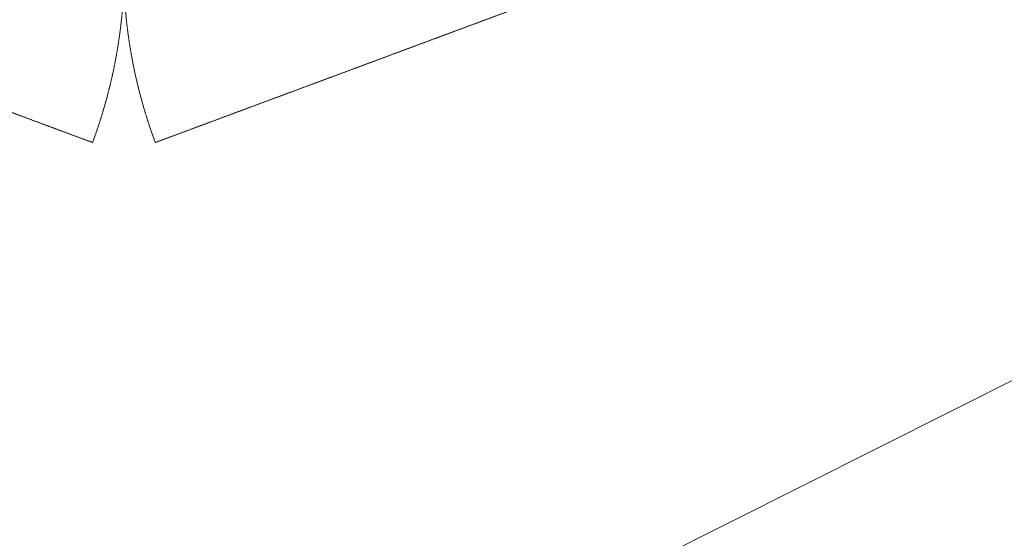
# Model space of a CAD drawing. Header units: millimetres. Extents: x -281 to 121694, y -16481 to 65128.
# Tile 36 of 256: x 19849 to 21744, y 14676 to 15675. Entities that reach past the tile are written whole.
import ezdxf

# ---------------------------------------------------------------- set-up
doc = ezdxf.new("R2010")
doc.units = ezdxf.units.MM
doc.linetypes.add('NLRS_Dash-0_6mm_Space-0_6mm_cpz', pattern=[1.2, 0.6, -0.6])
doc.layers.add('A--L3__Afbouw', color=2, linetype='Continuous', lineweight=5)
doc.layers.add('A--TR9__AlgVoorz', color=1, linetype='Continuous', lineweight=5)

# ---------------------------------------------------------------- blocks, each defined once
blk = doc.blocks.new('NLRS_30_DO_UN_clearance zone dashed-SH_gen_cpz - NLRS_30_DO_UN_clearance zone dashed-SH_gen_cpz-10502055-L_80_ 14')
at = {"layer": 'A--L3__Afbouw', "linetype": 'NLRS_Dash-0_6mm_Space-0_6mm_cpz'}
blk.add_line((427.1, 320.1), (-487.5, -20), dxfattribs=at)
blk.add_arc((-487.5, -20), 975.8, 2.3493, 20.3986, dxfattribs=at)
blk = doc.blocks.new('NLRS_30_DO_UN_clearance zone dashed-SH_gen_cpz - NLRS_30_DO_UN_clearance zone dashed-SH_gen_cpz-10502057-L_80_ 14')
at = {"layer": 'A--L3__Afbouw', "linetype": 'NLRS_Dash-0_6mm_Space-0_6mm_cpz'}
blk.add_line((427.1, -320.1), (-487.5, 20), dxfattribs=at)
blk.add_arc((-487.5, 20), 975.8, 339.6014, 357.6507, dxfattribs=at)

msp = doc.modelspace()

# ---------------------------------------------------------------- linework, layer by layer
at = {"layer": 'A--TR9__AlgVoorz'}
msp.add_line((17966, 13075.7), (22497.1, 15351), dxfattribs=at)

# ---------------------------------------------------------------- block references
at = {"layer": 'A--L3__Afbouw', "linetype": 'NLRS_Dash-0_6mm_Space-0_6mm_cpz'}
msp.add_blockref('NLRS_30_DO_UN_clearance zone dashed-SH_gen_cpz - NLRS_30_DO_UN_clearance zone dashed-SH_gen_cpz-10502057-L_80_ 14', (19562.5, 15758.5), dxfattribs=at)
at = {"layer": 'A--L3__Afbouw', "linetype": 'NLRS_Dash-0_6mm_Space-0_6mm_cpz', "rotation": 180}
msp.add_blockref('NLRS_30_DO_UN_clearance zone dashed-SH_gen_cpz - NLRS_30_DO_UN_clearance zone dashed-SH_gen_cpz-10502055-L_80_ 14', (20537.5, 15758.5), dxfattribs=at)

doc.saveas('drawing.dxf')
